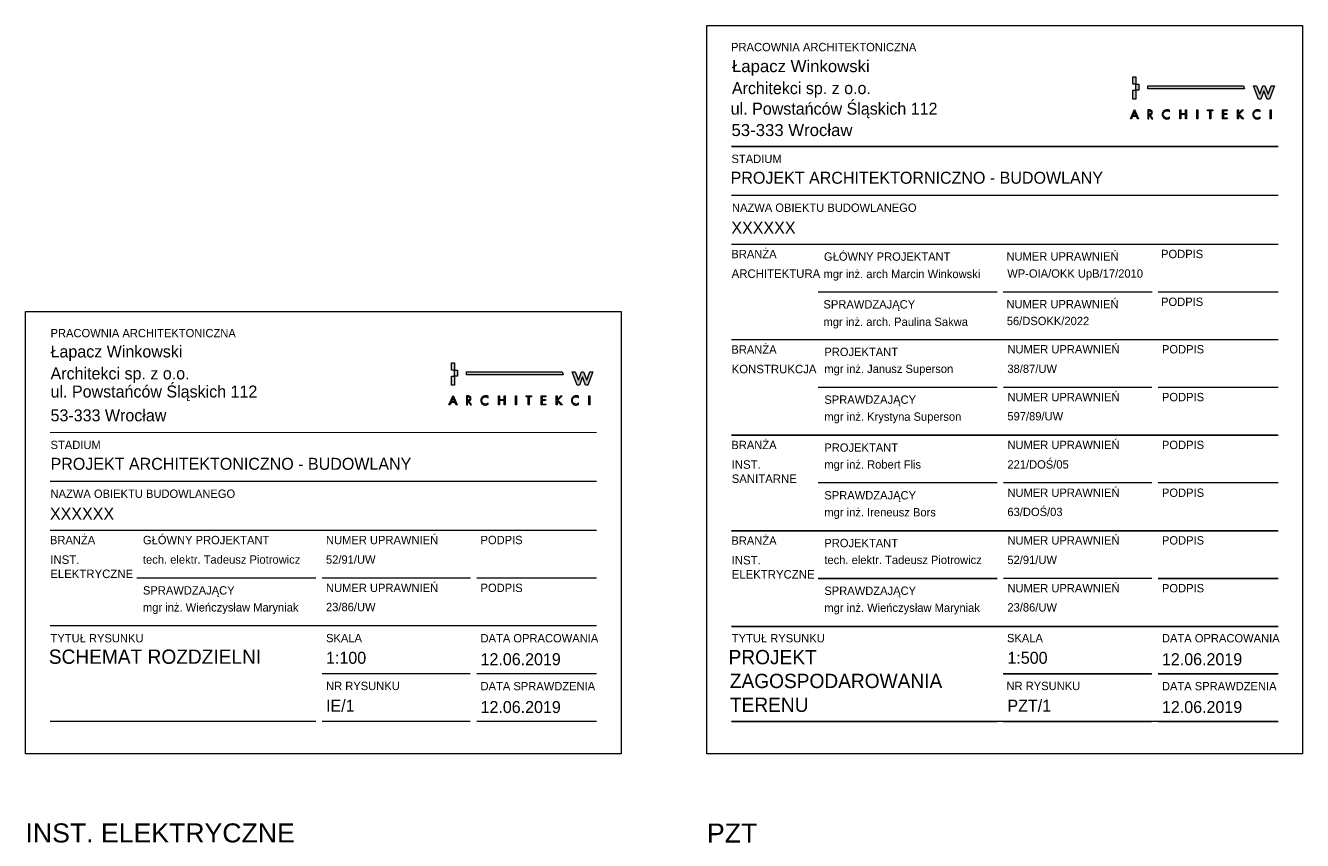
# Model space of a CAD drawing. Header units: centimetres. Extents: x 0 to 8068, y -312 to 10136.
# Tile 10 of 14: x 4669 to 4884, y 9793 to 9930. Entities that reach past the tile are written whole.
import ezdxf
from ezdxf.enums import TextEntityAlignment as Align

# ---------------------------------------------------------------- set-up
doc = ezdxf.new("R2010")
doc.units = ezdxf.units.CM
doc.layers.get('0').update_dxf_attribs({"lineweight": 13})
doc.layers.add('!_NIEDRUKOWALNE', color=213, linetype='Continuous', lineweight=13, plot=False)
doc.layers.add('0_TABELKA', color=7, linetype='Continuous', lineweight=9)
doc.layers.add('IE_SYMBOLE', color=7, linetype='Continuous', lineweight=13, true_color=0xfe0000)
doc.styles.add('100 ARIAL', font='arial.ttf', dxfattribs={"height": 16})
doc.styles.add('100 Jost1', font='txt')
doc.styles.add('200 ARIAL', font='arial.ttf', dxfattribs={"height": 32})

# ---------------------------------------------------------------- blocks, each defined once
blk = doc.blocks.new('LOGO ŁWA')
at = {"true_color": 0x224b90}
h = blk.add_hatch(color=167, dxfattribs=at)
h.paths.add_polyline_path([(6, 2.6), (2.2, 2.6), (1.1, 0), (0, 0), (4.1, 9.5), (8.2, 0), (7.1, 0)])
h.paths.add_polyline_path([(5.6, 3.5), (4.1, 7.1), (2.6, 3.5)])
edge = h.paths.add_edge_path()
edge.add_spline(control_points=[(18.4, 8.1), (18.4, 8.1), (18.4, 4.8), (18.4, 4.8), (18.4, 4.8), (18.7, 4.8), (18.7, 4.8), (19, 4.8), (19.3, 4.9), (19.5, 4.9), (19.8, 4.9), (20, 5), (20.3, 5.1), (20.5, 5.2), (20.7, 5.4), (20.8, 5.6), (20.9, 5.8), (21, 6.1), (21, 6.5), (21, 6.7), (20.9, 7), (20.8, 7.2), (20.8, 7.4), (20.7, 7.6), (20.5, 7.7), (20.4, 7.8), (20.2, 7.9), (20, 7.9), (19.8, 8), (19.6, 8), (19.4, 8.1), (19.2, 8.1), (19, 8.1), (18.7, 8.1), (18.7, 8.1), (18.4, 8.1), (18.4, 8.1)], knot_values=[0, 0, 0, 0, 1, 1, 1, 2, 2, 2, 3, 3, 3, 4, 4, 4, 5, 5, 5, 6, 6, 6, 7, 7, 7, 8, 8, 8, 9, 9, 9, 10, 10, 10, 11, 11, 11, 12, 12, 12, 12], degree=3, periodic=0)
edge = h.paths.add_edge_path()
edge.add_spline(control_points=[(18.4, 4), (18.4, 4), (18.4, 0), (18.4, 0), (18.4, 0), (17.4, 0), (17.4, 0), (17.4, 0), (17.4, 9), (17.4, 9), (17.4, 9), (18.7, 9), (18.7, 9), (19.2, 9), (19.6, 9), (19.9, 8.9), (20.3, 8.8), (20.6, 8.7), (21, 8.5), (21.3, 8.4), (21.5, 8.1), (21.7, 7.8), (21.9, 7.4), (22, 7), (22, 6.5), (22, 5.8), (21.8, 5.3), (21.4, 4.8), (21, 4.4), (20.4, 4.1), (19.7, 4), (19.7, 4), (22.6, 0), (22.6, 0), (22.6, 0), (21.4, 0), (21.4, 0), (21.4, 0), (18.6, 4), (18.6, 4), (18.6, 4), (18.4, 4), (18.4, 4)], knot_values=[0, 0, 0, 0, 1, 1, 1, 2, 2, 2, 3, 3, 3, 4, 4, 4, 5, 5, 5, 6, 6, 6, 7, 7, 7, 8, 8, 8, 9, 9, 9, 10, 10, 10, 11, 11, 11, 12, 12, 12, 13, 13, 13, 14, 14, 14, 14], degree=3, periodic=0)
edge = h.paths.add_edge_path()
edge.add_spline(control_points=[(39.2, 8.3), (39.2, 8.3), (39.2, 7), (39.2, 7), (38.5, 7.8), (37.6, 8.2), (36.5, 8.2), (35.5, 8.2), (34.7, 7.9), (33.9, 7.1), (33.2, 6.4), (32.9, 5.5), (32.9, 4.5), (32.9, 3.5), (33.2, 2.6), (34, 1.9), (34.7, 1.1), (35.5, 0.8), (36.5, 0.8), (37.5, 0.8), (38.4, 1.2), (39.2, 2), (39.2, 2), (39.2, 0.7), (39.2, 0.7), (38.4, 0.1), (37.5, -0.2), (36.6, -0.2), (35.3, -0.2), (34.2, 0.3), (33.3, 1.2), (32.3, 2.1), (31.9, 3.2), (31.9, 4.5), (31.9, 5.8), (32.3, 6.9), (33.3, 7.8), (34.2, 8.7), (35.3, 9.2), (36.6, 9.2), (37.6, 9.2), (38.5, 8.9), (39.2, 8.3)], knot_values=[0, 0, 0, 0, 1, 1, 1, 2, 2, 2, 3, 3, 3, 4, 4, 4, 5, 5, 5, 6, 6, 6, 7, 7, 7, 8, 8, 8, 9, 9, 9, 10, 10, 10, 11, 11, 11, 12, 12, 12, 13, 13, 13, 14, 14, 14, 14], degree=3, periodic=0)
h.paths.add_polyline_path([(50.5, 5.4), (55.1, 5.4), (55.1, 9), (56.1, 9), (56.1, 0), (55.1, 0), (55.1, 4.4), (50.5, 4.4), (50.5, 0), (49.5, 0), (49.5, 9), (50.5, 9)])
h.paths.add_polyline_path([(67.5, 9), (67.5, 0), (66.5, 0), (66.5, 9)])
h.paths.add_polyline_path([(80.3, 8.1), (80.3, 0), (79.3, 0), (79.3, 8.1), (77.1, 8.1), (77.1, 9), (82.5, 9), (82.5, 8.1)])
h.paths.add_polyline_path([(92.1, 0), (92.1, 9), (96.7, 9), (96.7, 8.1), (93.1, 8.1), (93.1, 5.4), (96.6, 5.4), (96.6, 4.5), (93.1, 4.5), (93.1, 0.9), (96.7, 0.9), (96.7, 0)])
h.paths.add_polyline_path([(108, 5.2), (111.8, 9), (113.1, 9), (108.9, 4.8), (113.3, 0), (111.9, 0), (108.2, 4.1), (108, 3.9), (108, 0), (107, 0), (107, 9), (108, 9)])
edge = h.paths.add_edge_path()
edge.add_spline(control_points=[(129.6, 8.3), (129.6, 8.3), (129.6, 7), (129.6, 7), (128.9, 7.8), (127.9, 8.2), (126.9, 8.2), (125.9, 8.2), (125.1, 7.9), (124.3, 7.1), (123.6, 6.4), (123.3, 5.5), (123.3, 4.5), (123.3, 3.5), (123.6, 2.6), (124.3, 1.9), (125.1, 1.1), (125.9, 0.8), (126.9, 0.8), (127.9, 0.8), (128.8, 1.2), (129.6, 2), (129.6, 2), (129.6, 0.7), (129.6, 0.7), (128.8, 0.1), (127.9, -0.2), (127, -0.2), (125.7, -0.2), (124.6, 0.3), (123.7, 1.2), (122.7, 2.1), (122.3, 3.2), (122.3, 4.5), (122.3, 5.8), (122.7, 6.9), (123.7, 7.8), (124.6, 8.7), (125.7, 9.2), (127, 9.2), (128, 9.2), (128.8, 8.9), (129.6, 8.3)], knot_values=[0, 0, 0, 0, 1, 1, 1, 2, 2, 2, 3, 3, 3, 4, 4, 4, 5, 5, 5, 6, 6, 6, 7, 7, 7, 8, 8, 8, 9, 9, 9, 10, 10, 10, 11, 11, 11, 12, 12, 12, 13, 13, 13, 14, 14, 14, 14], degree=3, periodic=0)
h.paths.add_polyline_path([(140.8, 9), (140.8, 0), (139.8, 0), (139.8, 9)])
h.paths.add_polyline_path([(2.6, 28.6), (5.6, 28.6), (5.6, 19.6), (4.1, 19.6), (2.6, 19.6)])
h.paths.add_polyline_path([(2.6, 42.1), (5.6, 42.1), (5.6, 34.6), (2.6, 34.6)])
h.paths.add_polyline_path([(17.4, 33.1), (113.2, 33.1), (114.2, 30.1), (17.4, 30.1)])
h.paths.add_polyline_path([(5.6, 34.6), (8.5, 34.6), (8.5, 28.6), (5.6, 28.6)])
h.paths.add_polyline_path([(138.9, 19.6), (136.6, 19.6), (133.5, 28), (130.3, 19.6), (128.1, 19.6), (123.1, 33.1), (126.1, 33.1), (129.3, 24.7), (132.5, 33.1), (134.5, 33.1), (137.7, 24.7), (140.8, 33.1), (143.9, 33.1)])
at = {"color": 167, "lineweight": 0, "true_color": 0x224b90}
for points in [[(2.6, 42.1), (5.6, 42.1), (5.6, 34.6), (2.6, 34.6), (2.6, 42.1)], [(2.6, 28.6), (5.6, 28.6), (5.6, 19.6), (4.1, 19.6), (2.6, 19.6), (2.6, 28.6)], [(5.6, 34.6), (8.5, 34.6), (8.5, 28.6), (5.6, 28.6), (5.6, 34.6)], [(17.4, 33.1), (113.2, 33.1), (114.2, 30.1), (17.4, 30.1), (17.4, 33.1)], [(138.9, 19.6), (136.6, 19.6), (133.5, 28), (130.3, 19.6), (128.1, 19.6), (123.1, 33.1), (126.1, 33.1), (129.3, 24.7), (132.5, 33.1), (134.5, 33.1), (137.7, 24.7), (140.8, 33.1), (143.9, 33.1), (138.9, 19.6)], [(6, 2.6), (2.2, 2.6), (1.1, 0), (0, 0), (4.1, 9.5), (8.2, 0), (7.1, 0), (6, 2.6)], [(5.6, 3.5), (4.1, 7.1), (2.6, 3.5), (5.6, 3.5)], [(50.5, 5.4), (55.1, 5.4), (55.1, 9), (56.1, 9), (56.1, 0), (55.1, 0), (55.1, 4.4), (50.5, 4.4), (50.5, 0), (49.5, 0), (49.5, 9), (50.5, 9), (50.5, 5.4)], [(67.5, 9), (67.5, 0), (66.5, 0), (66.5, 9), (67.5, 9)], [(80.3, 8.1), (80.3, 0), (79.3, 0), (79.3, 8.1), (77.1, 8.1), (77.1, 9), (82.5, 9), (82.5, 8.1), (80.3, 8.1)], [(92.1, 0), (92.1, 9), (96.7, 9), (96.7, 8.1), (93.1, 8.1), (93.1, 5.4), (96.6, 5.4), (96.6, 4.5), (93.1, 4.5), (93.1, 0.9), (96.7, 0.9), (96.7, 0), (92.1, 0)], [(108, 5.2), (111.8, 9), (113.1, 9), (108.9, 4.8), (113.3, 0), (111.9, 0), (108.2, 4.1), (108, 3.9), (108, 0), (107, 0), (107, 9), (108, 9), (108, 5.2)], [(140.8, 9), (140.8, 0), (139.8, 0), (139.8, 9), (140.8, 9)]]:
    blk.add_lwpolyline(points, dxfattribs=at)
for points, knots in [([(18.4, 4), (18.4, 4), (18.4, 0), (18.4, 0), (18.4, 0), (17.4, 0), (17.4, 0), (17.4, 0), (17.4, 9), (17.4, 9), (17.4, 9), (18.7, 9), (18.7, 9), (19.2, 9), (19.6, 9), (19.9, 8.9), (20.3, 8.8), (20.6, 8.7), (21, 8.5), (21.3, 8.4), (21.5, 8.1), (21.7, 7.8), (21.9, 7.4), (22, 7), (22, 6.5), (22, 5.8), (21.8, 5.3), (21.4, 4.8), (21, 4.4), (20.4, 4.1), (19.7, 4), (19.7, 4), (22.6, 0), (22.6, 0), (22.6, 0), (21.4, 0), (21.4, 0), (21.4, 0), (18.6, 4), (18.6, 4), (18.6, 4), (18.4, 4), (18.4, 4)], [0, 0, 0, 0, 1, 1, 1, 2, 2, 2, 3, 3, 3, 4, 4, 4, 5, 5, 5, 6, 6, 6, 7, 7, 7, 8, 8, 8, 9, 9, 9, 10, 10, 10, 11, 11, 11, 12, 12, 12, 13, 13, 13, 14, 14, 14, 14]), ([(18.4, 8.1), (18.4, 8.1), (18.4, 4.8), (18.4, 4.8), (18.4, 4.8), (18.7, 4.8), (18.7, 4.8), (19, 4.8), (19.3, 4.9), (19.5, 4.9), (19.8, 4.9), (20, 5), (20.3, 5.1), (20.5, 5.2), (20.7, 5.4), (20.8, 5.6), (20.9, 5.8), (21, 6.1), (21, 6.5), (21, 6.7), (20.9, 7), (20.8, 7.2), (20.8, 7.4), (20.7, 7.6), (20.5, 7.7), (20.4, 7.8), (20.2, 7.9), (20, 7.9), (19.8, 8), (19.6, 8), (19.4, 8.1), (19.2, 8.1), (19, 8.1), (18.7, 8.1), (18.7, 8.1), (18.4, 8.1), (18.4, 8.1)], [0, 0, 0, 0, 1, 1, 1, 2, 2, 2, 3, 3, 3, 4, 4, 4, 5, 5, 5, 6, 6, 6, 7, 7, 7, 8, 8, 8, 9, 9, 9, 10, 10, 10, 11, 11, 11, 12, 12, 12, 12]), ([(39.2, 8.3), (39.2, 8.3), (39.2, 7), (39.2, 7), (38.5, 7.8), (37.6, 8.2), (36.5, 8.2), (35.5, 8.2), (34.7, 7.9), (33.9, 7.1), (33.2, 6.4), (32.9, 5.5), (32.9, 4.5), (32.9, 3.5), (33.2, 2.6), (34, 1.9), (34.7, 1.1), (35.5, 0.8), (36.5, 0.8), (37.5, 0.8), (38.4, 1.2), (39.2, 2), (39.2, 2), (39.2, 0.7), (39.2, 0.7), (38.4, 0.1), (37.5, -0.2), (36.6, -0.2), (35.3, -0.2), (34.2, 0.3), (33.3, 1.2), (32.3, 2.1), (31.9, 3.2), (31.9, 4.5), (31.9, 5.8), (32.3, 6.9), (33.3, 7.8), (34.2, 8.7), (35.3, 9.2), (36.6, 9.2), (37.6, 9.2), (38.5, 8.9), (39.2, 8.3)], [0, 0, 0, 0, 1, 1, 1, 2, 2, 2, 3, 3, 3, 4, 4, 4, 5, 5, 5, 6, 6, 6, 7, 7, 7, 8, 8, 8, 9, 9, 9, 10, 10, 10, 11, 11, 11, 12, 12, 12, 13, 13, 13, 14, 14, 14, 14]), ([(129.6, 8.3), (129.6, 8.3), (129.6, 7), (129.6, 7), (128.9, 7.8), (127.9, 8.2), (126.9, 8.2), (125.9, 8.2), (125.1, 7.9), (124.3, 7.1), (123.6, 6.4), (123.3, 5.5), (123.3, 4.5), (123.3, 3.5), (123.6, 2.6), (124.3, 1.9), (125.1, 1.1), (125.9, 0.8), (126.9, 0.8), (127.9, 0.8), (128.8, 1.2), (129.6, 2), (129.6, 2), (129.6, 0.7), (129.6, 0.7), (128.8, 0.1), (127.9, -0.2), (127, -0.2), (125.7, -0.2), (124.6, 0.3), (123.7, 1.2), (122.7, 2.1), (122.3, 3.2), (122.3, 4.5), (122.3, 5.8), (122.7, 6.9), (123.7, 7.8), (124.6, 8.7), (125.7, 9.2), (127, 9.2), (128, 9.2), (128.8, 8.9), (129.6, 8.3)], [0, 0, 0, 0, 1, 1, 1, 2, 2, 2, 3, 3, 3, 4, 4, 4, 5, 5, 5, 6, 6, 6, 7, 7, 7, 8, 8, 8, 9, 9, 9, 10, 10, 10, 11, 11, 11, 12, 12, 12, 13, 13, 13, 14, 14, 14, 14])]:
    blk.add_open_spline(points, degree=3, knots=knots, dxfattribs=at)
blk = doc.blocks.new('_0_TABELKA_PAB_IE+SPR')
at = {"layer": '!_NIEDRUKOWALNE'}
blk.add_lwpolyline([(0, 74.24), (99.98, 74.24), (99.98, 0), (0, 0)], close=True, dxfattribs=at)
at = {"layer": '0_TABELKA', "color": 9, "true_color": 0xbabfcb}
for points in [[(4.1, 53.93, 0.22, 0.22, 0), (95.89, 53.93, 0, 0, 0)], [(4.1, 45.73, 0.22, 0.22, 0), (95.89, 45.73, 0, 0, 0)], [(4.1, 37.52, 0.22, 0.22, 0), (95.89, 37.52, 0, 0, 0)], [(4.1, 37.52, 0.22, 0.22, 0), (95.89, 37.52, 0, 0, 0)], [(18.67, 29.52, 0.22, 0.22, 0), (48.75, 29.52, 0.22, 0.22, 0)], [(49.75, 29.52, 0.22, 0.22, 0), (74.73, 29.52, 0.22, 0.22, 0)], [(75.73, 29.52, 0.22, 0.22, 0), (95.89, 29.52, 0, 0, 0)], [(4.1, 21.52, 0.22, 0.22, 0), (95.89, 21.52, 0.22, 0.22, 0)], [(4.1, 21.49, 0.22, 0.22, 0), (41.72, 21.49, 0, 0, 0)], [(4.1, 21.49, 0.22, 0.22, 0), (95.89, 21.49, 0.22, 0.22, 0)], [(42.79, 21.49, 0.22, 0.22, 0), (95.89, 21.49, 0.22, 0.22, 0)], [(49.75, 13.46, 0.22, 0.22, 0), (74.65, 13.46, 0, 0, 0)], [(75.73, 13.46, 0.22, 0.22, 0), (95.89, 13.46, 0, 0, 0)], [(4.1, 5.43, 0.22, 0.22, 0), (48.75, 5.43, 0.22, 0.22, 0)], [(49.75, 5.43, 0.22, 0.22, 0), (74.65, 5.43, 0, 0, 0)], [(75.73, 5.43, 0.22, 0.22, 0), (95.89, 5.43, 0, 0, 0)]]:
    blk.add_lwpolyline(points, format="xyseb", dxfattribs=at)
at = {"layer": '0_TABELKA', "color": 167, "true_color": 0x224b90, "xscale": 0.1679856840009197, "yscale": 0.1679856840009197, "zscale": 0.1679856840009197}
blk.add_blockref('LOGO ŁWA', (71.09, 58.56), dxfattribs=at)
at = {"layer": '0_TABELKA', "color": 167, "true_color": 0x234b90}
for s, insert, char_height, width, attachment_point, style in [('\\fJost* 400 Book|b0|i0;PRACOWNIA ARCHITEKTONICZNA', (4.2, 71.32), 1.4, 38.808, 1, '100 Jost1'), ('\\c5450777;\\fJost* 400 Book|b0|i0|c238;Łapacz Winkowski', (4.2, 68.54), 2.013, 38.808, 1, '100 ARIAL'), ('\\c5450777;\\fJost* 400 Book|b0|i0;Architekci sp. z o.o.', (4.2, 64.86), 2.013, 38.808, 1, '100 Jost1'), ('\\c5450777;\\fJost* 400 Book|b0|i0|c238;ul. Powstańców Śląskich 112', (4.2, 61.82), 2.013, 38.808, 1, '100 Jost1'), ('\\c5450777;\\fJost* 400 Book|b0|i0|c238;53-333 Wrocław', (4.2, 57.82), 2.013, 38.808, 1, '100 ARIAL'), ('\\fJost* 400 Book|b0|i0;STADIUM', (4.2, 52.55), 1.4, 38.808, 1, '100 Jost1'), ('\\c5450777;\\fJost* 400 Book|b0|i0;PROJEKT ARCHITEKTONICZNO - BUDOWLANY', (4.2, 49.68), 2.013, 63.6873, 1, '100 Jost1'), ('\\fJost* 400 Book|b0|i0;NAZWA OBIEKTU BUDOWLANEGO', (4.2, 44.35), 1.4, 38.808, 1, '100 Jost1'), ('\\c5450777;\\fJost* 400 Book|b0|i0|c238;XXXXXX', (4.1, 41.3), 2.013, 448.9878, 1, '100 Jost1'), ('\\fJost* 400 Book|b0|i0;BRAN\\fJost* 400 Book|b0|i0|c238;ŻA', (4.1, 36.57), 1.4, 38.808, 1, '100 Jost1'), ('\\fJost* 400 Book|b0|i0;G\\fJost* 400 Book|b0|i0|c238;ŁÓWNY PROJEKTANT', (19.71, 36.57), 1.4, 38.808, 1, '100 Jost1'), ('\\fJost* 400 Book|b0|i0|c238;NUMER UPRAWNIEŃ', (50.44, 36.58), 1.4, 38.808, 1, '100 Jost1'), ('\\fJost* 400 Book|b0|i0|c238;PODPIS', (76.39, 36.58), 1.4, 38.808, 1, '100 Jost1'), ('\\c5450777;\\fJost* 400 Book|b0|i0|c238;INST.\\PELEKTRYCZNE', (4.15, 33.3), 1.43, 65.8961, 1, '100 Jost1'), ('\\c5450777;tech. elektr. Tadeusz Piotrowicz', (19.71, 33.3), 1.4, 65.8961, 1, '100 Jost1'), ('\\c5450777;\\fJost* 400 Book|b0|i0;52/91/UW', (50.44, 33.3), 1.4, 38.808, 1, '100 Jost1'), ('\\fJost* 400 Book|b0|i0;SPRAWDZAJ\\fJost* 400 Book|b0|i0|c238;ĄCY', (19.71, 28.12), 1.4, 38.808, 1, '100 Jost1'), ('\\fJost* 400 Book|b0|i0|c238;NUMER UPRAWNIEŃ', (50.44, 28.55), 1.4, 38.808, 1, '100 Jost1'), ('\\fJost* 400 Book|b0|i0|c238;PODPIS', (76.39, 28.55), 1.4, 38.808, 1, '100 Jost1'), ('\\c5450777;\\fJost* 400 Book|b0|i0|c238;mgr inż. Wieńczysław Maryniak', (19.71, 25.27), 1.4, 65.8947, 1, '100 Jost1'), ('\\c5450777;\\fJost* 400 Book|b0|i0;23/86/UW', (50.44, 25.33), 1.4, 38.808, 1, '100 Jost1'), ('\\fJost* 400 Book|b0|i0|c238;TYTUŁ RYSUNKU', (4.2, 20.09), 1.4, 38.808, 1, '100 Jost1'), ('\\fJost* 400 Book|b0|i0|c238;SKALA', (50.45, 20.11), 1.4, 38.808, 1, '100 Jost1'), ('\\fJost* 400 Book|b0|i0|c238;DATA OPRACOWANIA', (76.39, 19.38), 1.4, 38.808, 4, '100 Jost1'), ('\\c5450777;\\fJost* 400 Book|b0|i0;12.06.2019', (76.39, 15.85), 2.013, 38.808, 4, '100 Jost1'), ('\\fJost* 400 Book|b0|i0|c238;NR RYSUNKU', (50.45, 12.08), 1.4, 38.808, 1, '100 Jost1'), ('DATA SPRAWDZENIA', (76.39, 11.33), 1.4, 38.808, 4, '100 Jost1'), ('\\c5450777;\\fJost* 400 Book|b0|i0;12.06.2019', (76.39, 7.82), 2.013, 38.808, 4, '100 Jost1')]:
    blk.add_mtext(s, dxfattribs=dict(at, insert=insert, char_height=char_height, width=width, attachment_point=attachment_point, style=style))
at = {"layer": '0_TABELKA', "color": 169, "true_color": 0x192c53, "style": '100 Jost1'}
for tag, height, p in [('TYT_RYS_001', 2.4, (4.04, 17.49)), ('SKALA', 2.01, (50.45, 17.11)), ('NR', 2.01, (50.45, 9.07))]:
    blk.add_attdef(tag, text='', height=height, dxfattribs=at).set_placement(p, align=Align.TOP_LEFT)
blk = doc.blocks.new('_0_TABELKA_PAB_PZT')
at = {"true_color": 0x224b90}
h = blk.add_hatch(color=167, dxfattribs=at)
h.paths.add_polyline_path([(72.09, 107.02), (71.45, 107.02), (71.27, 106.59), (71.09, 106.59), (71.78, 108.18), (72.46, 106.59), (72.27, 106.59)])
h.paths.add_polyline_path([(72.03, 107.18), (71.78, 107.78), (71.52, 107.18)])
edge = h.paths.add_edge_path()
edge.add_spline(control_points=[(74.18, 107.95), (74.18, 107.95), (74.18, 107.4), (74.18, 107.4), (74.18, 107.4), (74.23, 107.4), (74.23, 107.4), (74.28, 107.4), (74.33, 107.41), (74.37, 107.41), (74.41, 107.42), (74.45, 107.43), (74.49, 107.45), (74.53, 107.47), (74.56, 107.5), (74.58, 107.53), (74.6, 107.57), (74.61, 107.62), (74.61, 107.67), (74.61, 107.72), (74.6, 107.76), (74.59, 107.8), (74.57, 107.83), (74.55, 107.86), (74.53, 107.88), (74.51, 107.9), (74.48, 107.91), (74.45, 107.92), (74.41, 107.93), (74.38, 107.94), (74.34, 107.94), (74.31, 107.95), (74.27, 107.95), (74.23, 107.95), (74.23, 107.95), (74.18, 107.95), (74.18, 107.95)], knot_values=[0, 0, 0, 0, 1, 1, 1, 2, 2, 2, 3, 3, 3, 4, 4, 4, 5, 5, 5, 6, 6, 6, 7, 7, 7, 8, 8, 8, 9, 9, 9, 10, 10, 10, 11, 11, 11, 12, 12, 12, 12], degree=3, periodic=0)
edge = h.paths.add_edge_path()
edge.add_spline(control_points=[(74.18, 107.25), (74.18, 107.25), (74.18, 106.59), (74.18, 106.59), (74.18, 106.59), (74.01, 106.59), (74.01, 106.59), (74.01, 106.59), (74.01, 108.1), (74.01, 108.1), (74.01, 108.1), (74.23, 108.1), (74.23, 108.1), (74.3, 108.1), (74.37, 108.1), (74.43, 108.09), (74.49, 108.07), (74.55, 108.05), (74.61, 108.02), (74.66, 107.99), (74.7, 107.95), (74.73, 107.89), (74.76, 107.84), (74.78, 107.77), (74.78, 107.69), (74.78, 107.57), (74.74, 107.47), (74.68, 107.4), (74.61, 107.32), (74.52, 107.28), (74.4, 107.27), (74.4, 107.27), (74.88, 106.59), (74.88, 106.59), (74.88, 106.59), (74.67, 106.59), (74.67, 106.59), (74.67, 106.59), (74.22, 107.25), (74.22, 107.25), (74.22, 107.25), (74.18, 107.25), (74.18, 107.25)], knot_values=[0, 0, 0, 0, 1, 1, 1, 2, 2, 2, 3, 3, 3, 4, 4, 4, 5, 5, 5, 6, 6, 6, 7, 7, 7, 8, 8, 8, 9, 9, 9, 10, 10, 10, 11, 11, 11, 12, 12, 12, 13, 13, 13, 14, 14, 14, 14], degree=3, periodic=0)
edge = h.paths.add_edge_path()
edge.add_spline(control_points=[(77.68, 107.98), (77.68, 107.98), (77.68, 107.77), (77.68, 107.77), (77.55, 107.91), (77.39, 107.97), (77.22, 107.97), (77.05, 107.97), (76.91, 107.91), (76.79, 107.79), (76.67, 107.66), (76.61, 107.52), (76.61, 107.35), (76.61, 107.18), (76.67, 107.03), (76.79, 106.91), (76.91, 106.78), (77.05, 106.72), (77.22, 106.72), (77.39, 106.72), (77.54, 106.79), (77.68, 106.92), (77.68, 106.92), (77.68, 106.71), (77.68, 106.71), (77.54, 106.61), (77.39, 106.56), (77.23, 106.56), (77.01, 106.56), (76.83, 106.64), (76.67, 106.79), (76.52, 106.94), (76.44, 107.13), (76.44, 107.34), (76.44, 107.56), (76.52, 107.74), (76.67, 107.9), (76.83, 108.05), (77.01, 108.13), (77.23, 108.13), (77.39, 108.13), (77.54, 108.08), (77.68, 107.98)], knot_values=[0, 0, 0, 0, 1, 1, 1, 2, 2, 2, 3, 3, 3, 4, 4, 4, 5, 5, 5, 6, 6, 6, 7, 7, 7, 8, 8, 8, 9, 9, 9, 10, 10, 10, 11, 11, 11, 12, 12, 12, 13, 13, 13, 14, 14, 14, 14], degree=3, periodic=0)
h.paths.add_polyline_path([(79.57, 107.49), (80.34, 107.49), (80.34, 108.1), (80.51, 108.1), (80.51, 106.59), (80.34, 106.59), (80.34, 107.33), (79.57, 107.33), (79.57, 106.59), (79.41, 106.59), (79.41, 108.1), (79.57, 108.1)])
h.paths.add_polyline_path([(82.43, 108.1), (82.43, 106.59), (82.26, 106.59), (82.26, 108.1)])
h.paths.add_polyline_path([(84.57, 107.95), (84.57, 106.59), (84.41, 106.59), (84.41, 107.95), (84.04, 107.95), (84.04, 108.1), (84.94, 108.1), (84.94, 107.95)])
h.paths.add_polyline_path([(86.55, 106.59), (86.55, 108.1), (87.33, 108.1), (87.33, 107.95), (86.72, 107.95), (86.72, 107.5), (87.31, 107.5), (87.31, 107.34), (86.72, 107.34), (86.72, 106.75), (87.33, 106.75), (87.33, 106.59)])
h.paths.add_polyline_path([(89.22, 107.46), (89.86, 108.1), (90.09, 108.1), (89.38, 107.4), (90.11, 106.59), (89.88, 106.59), (89.26, 107.28), (89.22, 107.24), (89.22, 106.59), (89.05, 106.59), (89.05, 108.1), (89.22, 108.1)])
edge = h.paths.add_edge_path()
edge.add_spline(control_points=[(92.86, 107.98), (92.86, 107.98), (92.86, 107.77), (92.86, 107.77), (92.73, 107.91), (92.58, 107.97), (92.4, 107.97), (92.23, 107.97), (92.09, 107.91), (91.97, 107.79), (91.85, 107.66), (91.79, 107.52), (91.79, 107.35), (91.79, 107.18), (91.85, 107.03), (91.97, 106.91), (92.09, 106.78), (92.24, 106.72), (92.41, 106.72), (92.58, 106.72), (92.73, 106.79), (92.86, 106.92), (92.86, 106.92), (92.86, 106.71), (92.86, 106.71), (92.73, 106.61), (92.58, 106.56), (92.41, 106.56), (92.2, 106.56), (92.01, 106.64), (91.86, 106.79), (91.7, 106.94), (91.63, 107.13), (91.63, 107.34), (91.63, 107.56), (91.7, 107.74), (91.86, 107.9), (92.01, 108.05), (92.2, 108.13), (92.41, 108.13), (92.58, 108.13), (92.73, 108.08), (92.86, 107.98)], knot_values=[0, 0, 0, 0, 1, 1, 1, 2, 2, 2, 3, 3, 3, 4, 4, 4, 5, 5, 5, 6, 6, 6, 7, 7, 7, 8, 8, 8, 9, 9, 9, 10, 10, 10, 11, 11, 11, 12, 12, 12, 13, 13, 13, 14, 14, 14, 14], degree=3, periodic=0)
h.paths.add_polyline_path([(94.74, 108.1), (94.74, 106.59), (94.57, 106.59), (94.57, 108.1)])
h.paths.add_polyline_path([(71.52, 111.39), (72.02, 111.39), (72.02, 109.89), (71.77, 109.89), (71.52, 109.89)])
h.paths.add_polyline_path([(71.52, 113.66), (72.02, 113.66), (72.02, 112.4), (71.52, 112.4)])
h.paths.add_polyline_path([(74.01, 112.15), (90.1, 112.15), (90.27, 111.65), (74.01, 111.65)])
h.paths.add_polyline_path([(72.02, 112.4), (72.52, 112.4), (72.52, 111.39), (72.02, 111.39)])
h.paths.add_polyline_path([(94.42, 109.89), (94.03, 109.89), (93.51, 111.29), (92.98, 109.89), (92.6, 109.89), (91.76, 112.15), (92.28, 112.15), (92.8, 110.74), (93.34, 112.15), (93.67, 112.15), (94.21, 110.74), (94.74, 112.15), (95.26, 112.15)])
at = {"layer": '!_NIEDRUKOWALNE'}
for p, q in [((0, 0), (0, 122.27)), ((0, 122.27), (99.98, 122.27)), ((99.98, 122.27), (99.98, 0)), ((99.98, 0), (0, 0))]:
    blk.add_line(p, q, dxfattribs=at)
at = {"color": 167, "lineweight": 0, "true_color": 0x224b90}
for points in [[(71.52, 113.66), (72.02, 113.66), (72.02, 112.4), (71.52, 112.4), (71.52, 113.66)], [(72.02, 112.4), (72.52, 112.4), (72.52, 111.39), (72.02, 111.39), (72.02, 112.4)], [(74.01, 112.15), (90.1, 112.15), (90.27, 111.65), (74.01, 111.65), (74.01, 112.15)], [(94.42, 109.89), (94.03, 109.89), (93.51, 111.29), (92.98, 109.89), (92.6, 109.89), (91.76, 112.15), (92.28, 112.15), (92.8, 110.74), (93.34, 112.15), (93.67, 112.15), (94.21, 110.74), (94.74, 112.15), (95.26, 112.15), (94.42, 109.89)], [(71.52, 111.39), (72.02, 111.39), (72.02, 109.89), (71.77, 109.89), (71.52, 109.89), (71.52, 111.39)], [(72.09, 107.02), (71.45, 107.02), (71.27, 106.59), (71.09, 106.59), (71.78, 108.18), (72.46, 106.59), (72.27, 106.59), (72.09, 107.02)], [(72.03, 107.18), (71.78, 107.78), (71.52, 107.18), (72.03, 107.18)], [(79.57, 107.49), (80.34, 107.49), (80.34, 108.1), (80.51, 108.1), (80.51, 106.59), (80.34, 106.59), (80.34, 107.33), (79.57, 107.33), (79.57, 106.59), (79.41, 106.59), (79.41, 108.1), (79.57, 108.1), (79.57, 107.49)], [(82.43, 108.1), (82.43, 106.59), (82.26, 106.59), (82.26, 108.1), (82.43, 108.1)], [(84.57, 107.95), (84.57, 106.59), (84.41, 106.59), (84.41, 107.95), (84.04, 107.95), (84.04, 108.1), (84.94, 108.1), (84.94, 107.95), (84.57, 107.95)], [(86.55, 106.59), (86.55, 108.1), (87.33, 108.1), (87.33, 107.95), (86.72, 107.95), (86.72, 107.5), (87.31, 107.5), (87.31, 107.34), (86.72, 107.34), (86.72, 106.75), (87.33, 106.75), (87.33, 106.59), (86.55, 106.59)], [(89.22, 107.46), (89.86, 108.1), (90.09, 108.1), (89.38, 107.4), (90.11, 106.59), (89.88, 106.59), (89.26, 107.28), (89.22, 107.24), (89.22, 106.59), (89.05, 106.59), (89.05, 108.1), (89.22, 108.1), (89.22, 107.46)], [(94.74, 108.1), (94.74, 106.59), (94.57, 106.59), (94.57, 108.1), (94.74, 108.1)]]:
    blk.add_lwpolyline(points, dxfattribs=at)
for points, knots in [([(74.18, 107.25), (74.18, 107.25), (74.18, 106.59), (74.18, 106.59), (74.18, 106.59), (74.01, 106.59), (74.01, 106.59), (74.01, 106.59), (74.01, 108.1), (74.01, 108.1), (74.01, 108.1), (74.23, 108.1), (74.23, 108.1), (74.3, 108.1), (74.37, 108.1), (74.43, 108.09), (74.49, 108.07), (74.55, 108.05), (74.61, 108.02), (74.66, 107.99), (74.7, 107.95), (74.73, 107.89), (74.76, 107.84), (74.78, 107.77), (74.78, 107.69), (74.78, 107.57), (74.74, 107.47), (74.68, 107.4), (74.61, 107.32), (74.52, 107.28), (74.4, 107.27), (74.4, 107.27), (74.88, 106.59), (74.88, 106.59), (74.88, 106.59), (74.67, 106.59), (74.67, 106.59), (74.67, 106.59), (74.22, 107.25), (74.22, 107.25), (74.22, 107.25), (74.18, 107.25), (74.18, 107.25)], [0, 0, 0, 0, 1, 1, 1, 2, 2, 2, 3, 3, 3, 4, 4, 4, 5, 5, 5, 6, 6, 6, 7, 7, 7, 8, 8, 8, 9, 9, 9, 10, 10, 10, 11, 11, 11, 12, 12, 12, 13, 13, 13, 14, 14, 14, 14]), ([(74.18, 107.95), (74.18, 107.95), (74.18, 107.4), (74.18, 107.4), (74.18, 107.4), (74.23, 107.4), (74.23, 107.4), (74.28, 107.4), (74.33, 107.41), (74.37, 107.41), (74.41, 107.42), (74.45, 107.43), (74.49, 107.45), (74.53, 107.47), (74.56, 107.5), (74.58, 107.53), (74.6, 107.57), (74.61, 107.62), (74.61, 107.67), (74.61, 107.72), (74.6, 107.76), (74.59, 107.8), (74.57, 107.83), (74.55, 107.86), (74.53, 107.88), (74.51, 107.9), (74.48, 107.91), (74.45, 107.92), (74.41, 107.93), (74.38, 107.94), (74.34, 107.94), (74.31, 107.95), (74.27, 107.95), (74.23, 107.95), (74.23, 107.95), (74.18, 107.95), (74.18, 107.95)], [0, 0, 0, 0, 1, 1, 1, 2, 2, 2, 3, 3, 3, 4, 4, 4, 5, 5, 5, 6, 6, 6, 7, 7, 7, 8, 8, 8, 9, 9, 9, 10, 10, 10, 11, 11, 11, 12, 12, 12, 12]), ([(77.68, 107.98), (77.68, 107.98), (77.68, 107.77), (77.68, 107.77), (77.55, 107.91), (77.39, 107.97), (77.22, 107.97), (77.05, 107.97), (76.91, 107.91), (76.79, 107.79), (76.67, 107.66), (76.61, 107.52), (76.61, 107.35), (76.61, 107.18), (76.67, 107.03), (76.79, 106.91), (76.91, 106.78), (77.05, 106.72), (77.22, 106.72), (77.39, 106.72), (77.54, 106.79), (77.68, 106.92), (77.68, 106.92), (77.68, 106.71), (77.68, 106.71), (77.54, 106.61), (77.39, 106.56), (77.23, 106.56), (77.01, 106.56), (76.83, 106.64), (76.67, 106.79), (76.52, 106.94), (76.44, 107.13), (76.44, 107.34), (76.44, 107.56), (76.52, 107.74), (76.67, 107.9), (76.83, 108.05), (77.01, 108.13), (77.23, 108.13), (77.39, 108.13), (77.54, 108.08), (77.68, 107.98)], [0, 0, 0, 0, 1, 1, 1, 2, 2, 2, 3, 3, 3, 4, 4, 4, 5, 5, 5, 6, 6, 6, 7, 7, 7, 8, 8, 8, 9, 9, 9, 10, 10, 10, 11, 11, 11, 12, 12, 12, 13, 13, 13, 14, 14, 14, 14]), ([(92.86, 107.98), (92.86, 107.98), (92.86, 107.77), (92.86, 107.77), (92.73, 107.91), (92.58, 107.97), (92.4, 107.97), (92.23, 107.97), (92.09, 107.91), (91.97, 107.79), (91.85, 107.66), (91.79, 107.52), (91.79, 107.35), (91.79, 107.18), (91.85, 107.03), (91.97, 106.91), (92.09, 106.78), (92.24, 106.72), (92.41, 106.72), (92.58, 106.72), (92.73, 106.79), (92.86, 106.92), (92.86, 106.92), (92.86, 106.71), (92.86, 106.71), (92.73, 106.61), (92.58, 106.56), (92.41, 106.56), (92.2, 106.56), (92.01, 106.64), (91.86, 106.79), (91.7, 106.94), (91.63, 107.13), (91.63, 107.34), (91.63, 107.56), (91.7, 107.74), (91.86, 107.9), (92.01, 108.05), (92.2, 108.13), (92.41, 108.13), (92.58, 108.13), (92.73, 108.08), (92.86, 107.98)], [0, 0, 0, 0, 1, 1, 1, 2, 2, 2, 3, 3, 3, 4, 4, 4, 5, 5, 5, 6, 6, 6, 7, 7, 7, 8, 8, 8, 9, 9, 9, 10, 10, 10, 11, 11, 11, 12, 12, 12, 13, 13, 13, 14, 14, 14, 14])]:
    blk.add_open_spline(points, degree=3, knots=knots, dxfattribs=at)
at = {"layer": '0_TABELKA', "color": 9, "true_color": 0xbabfcb}
for p, q in [((4.1, 101.96), (95.89, 101.96)), ((4.1, 93.76), (95.89, 93.76)), ((4.1, 85.55), (95.89, 85.55)), ((18.67, 77.55), (48.75, 77.55)), ((49.75, 77.55), (74.73, 77.55)), ((75.73, 77.55), (95.89, 77.55)), ((4.1, 69.52), (41.72, 69.52)), ((4.1, 69.52), (95.89, 69.52)), ((18.67, 61.52), (48.75, 61.52)), ((75.73, 61.52), (95.89, 61.52)), ((4.1, 53.49), (41.72, 53.49)), ((4.1, 53.49), (95.89, 53.49)), ((42.79, 53.49), (95.89, 53.49)), ((18.67, 45.52), (48.75, 45.52)), ((75.73, 45.52), (95.89, 45.52)), ((4.1, 37.43), (41.72, 37.43)), ((4.1, 37.43), (95.89, 37.43)), ((42.79, 37.43), (95.89, 37.43)), ((18.67, 29.43), (48.75, 29.43)), ((75.73, 29.43), (95.89, 29.43)), ((4.1, 21.37), (41.72, 21.37)), ((4.1, 21.37), (95.89, 21.37)), ((42.79, 21.37), (95.89, 21.37)), ((49.75, 13.46), (74.65, 13.46)), ((75.73, 13.46), (95.89, 13.46)), ((4.1, 5.43), (48.75, 5.43)), ((49.75, 5.43), (74.65, 5.43)), ((75.73, 5.43), (95.89, 5.43))]:
    blk.add_line(p, q, dxfattribs=at)
for points in [[(4.1, 101.96, 0.22, 0.22, 0), (95.89, 101.96, 0, 0, 0)], [(4.1, 93.76, 0.22, 0.22, 0), (95.89, 93.76, 0, 0, 0)], [(4.1, 85.55, 0.22, 0.22, 0), (95.89, 85.55, 0, 0, 0)], [(4.1, 85.55, 0.22, 0.22, 0), (95.89, 85.55, 0, 0, 0)], [(18.67, 77.55, 0.22, 0.22, 0), (48.75, 77.55, 0.22, 0.22, 0)], [(49.75, 77.55, 0.22, 0.22, 0), (74.73, 77.55, 0.22, 0.22, 0)], [(75.73, 77.55, 0.22, 0.22, 0), (95.89, 77.55, 0, 0, 0)], [(4.1, 69.52, 0.22, 0.22, 0), (95.89, 69.52, 0, 0, 0)], [(18.67, 61.52, 0.22, 0.22, 0), (48.75, 61.52, 0.22, 0.22, 0)], [(49.75, 61.52, 0.22, 0.22, 0), (74.73, 61.52, 0.22, 0.22, 0)], [(75.73, 61.52, 0.22, 0.22, 0), (95.89, 61.52, 0, 0, 0)], [(4.1, 53.49, 0.22, 0.22, 0), (95.89, 53.49, 0, 0, 0)], [(18.67, 45.49, 0.22, 0.22, 0), (48.75, 45.49, 0.22, 0.22, 0)], [(49.75, 45.49, 0.22, 0.22, 0), (74.73, 45.49, 0.22, 0.22, 0)], [(75.73, 45.49, 0.22, 0.22, 0), (95.89, 45.49, 0, 0, 0)], [(4.1, 37.43, 0.22, 0.22, 0), (95.89, 37.43, 0, 0, 0)], [(18.67, 29.43, 0.22, 0.22, 0), (48.75, 29.43, 0.22, 0.22, 0)], [(49.75, 29.43, 0.22, 0.22, 0), (74.73, 29.43, 0.22, 0.22, 0)], [(75.73, 29.43, 0.22, 0.22, 0), (95.89, 29.43, 0, 0, 0)], [(4.1, 21.37, 0.22, 0.22, 0), (95.89, 21.37, 0, 0, 0)], [(49.75, 13.37, 0.22, 0.22, 0), (74.73, 13.37, 0.22, 0.22, 0)], [(75.73, 13.37, 0.22, 0.22, 0), (95.89, 13.37, 0, 0, 0)], [(4.1, 5.43, 0.22, 0.22, 0), (95.89, 5.43, 0, 0, 0)]]:
    blk.add_lwpolyline(points, format="xyseb", dxfattribs=at)
at = {"layer": '0_TABELKA', "color": 167, "linetype": 'Continuous', "true_color": 0x234b90, "style": '100 Jost1'}
for s, p in [('PRACOWNIA ARCHITEKTONICZNA', (4.05, 117.95)), ('STADIUM', (4.12, 99.18)), ('G', (19.64, 82.77)), ('ŁÓWNY PROJEKTANT', (21.11, 82.77)), ('NUMER UPRAWNIEŃ', (50.28, 82.81)), ('PODPIS', (76.24, 83.21)), ('SPRAWDZAJĄCY', (19.56, 74.75)), ('NUMER UPRAWNIEŃ', (50.28, 74.78)), ('PODPIS', (76.24, 75.18)), ('TYTUŁ RYSUNKU', (4.18, 18.69)), ('SKALA', (50.37, 18.71)), ('NR RYSUNKU', (50.29, 10.68))]:
    blk.add_text(s, height=1.4, dxfattribs=at).set_placement(p)
at = {"layer": '0_TABELKA', "color": 169, "linetype": 'Continuous', "true_color": 0x192c53}
for s, height, style, p in [('Łapacz Winkowski', 2.013, '100 ARIAL', (4.2, 114.44)), ('Architekci sp. z o.o.', 2.013, '100 Jost1', (4.19, 110.75)), ('ul. Powstańców Śląskich 112', 2.013, '100 Jost1', (3.99, 107.3)), ('53-333 Wrocław', 2.013, '100 ARIAL', (4.12, 103.71)), ('PROJEKT ARCHITEKTORNICZNO - BUDOWLANY', 2.013, '100 Jost1', (3.98, 95.7)), ('mgr inż. arch Marcin Winkowski', 1.4, '100 Jost1', (19.57, 79.85)), ('WP-OIA/OKK UpB/17/2010', 1.4, '100 Jost1', (50.42, 79.93)), ('mgr inż. arch. Paulina Sakwa', 1.4, '100 Jost1', (19.57, 71.82)), ('56/DSOKK/2022', 1.4, '100 Jost1', (50.34, 71.96))]:
    blk.add_text(s, height=height, dxfattribs=dict(at, style=style)).set_placement(p)
at = {"layer": '0_TABELKA', "color": 167, "true_color": 0x234b90, "style": '100 Jost1'}
for s, insert, char_height, width, attachment_point in [('\\fJost* 400 Book|b0|i0;NAZWA OBIEKTU BUDOWLANEGO', (4.2, 92.38), 1.4, 38.808, 1), ('\\c5450777;\\fJost* 400 Book|b0|i0|c238;XXXXXX', (4.1, 89.33), 2.013, 448.9878, 1), ('\\fJost* 400 Book|b0|i0;BRAN\\fJost* 400 Book|b0|i0|c238;ŻA', (4.1, 84.6), 1.4, 38.808, 1), ('\\c5450777;\\fJost* 400 Book|b0|i0|c238;ARCHITEKTURA', (4.15, 81.33), 1.43, 65.8961, 1), ('\\fJost* 400 Book|b0|i0;BRAN\\fJost* 400 Book|b0|i0|c238;ŻA', (4.1, 68.57), 1.4, 38.808, 1), ('\\fJost* 400 Book|b0|i0|c238;NUMER UPRAWNIEŃ', (50.44, 68.61), 1.4, 38.808, 1), ('\\fJost* 400 Book|b0|i0|c238;PODPIS', (76.39, 68.61), 1.4, 38.808, 1), ('\\fJost* 400 Book|b0|i0|c238;PROJEKTANT', (19.71, 68.17), 1.4, 38.808, 1), ('\\c5450777;\\fJost* 400 Book|b0|i0|c238;KONSTRUKCJA', (4.15, 65.3), 1.43, 65.8961, 1), ('\\c5450777;\\fJost* 400 Book|b0|i0|c238;mgr inż. Janusz Superson', (19.71, 65.33), 1.4, 65.8961, 1), ('\\c5450777;\\fJost* 400 Book|b0|i0;38/87/UW', (50.44, 65.33), 1.4, 38.808, 1), ('\\fJost* 400 Book|b0|i0;SPRAWDZAJ\\fJost* 400 Book|b0|i0|c238;ĄCY', (19.71, 60.15), 1.4, 38.808, 1), ('\\fJost* 400 Book|b0|i0|c238;NUMER UPRAWNIEŃ', (50.44, 60.58), 1.4, 38.808, 1), ('\\fJost* 400 Book|b0|i0|c238;PODPIS', (76.39, 60.58), 1.4, 38.808, 1), ('\\c5450777;\\fJost* 400 Book|b0|i0|c238;mgr inż. Krystyna Superson', (19.71, 57.3), 1.4, 65.8947, 1), ('\\c5450777;\\fJost* 400 Book|b0|i0;597/89/UW', (50.44, 57.36), 1.4, 38.808, 1), ('\\fJost* 400 Book|b0|i0;BRAN\\fJost* 400 Book|b0|i0|c238;ŻA', (4.1, 52.54), 1.4, 38.808, 1), ('\\fJost* 400 Book|b0|i0|c238;PROJEKTANT', (19.71, 52.1), 1.4, 38.808, 1), ('\\fJost* 400 Book|b0|i0|c238;NUMER UPRAWNIEŃ', (50.44, 52.55), 1.4, 38.808, 1), ('\\fJost* 400 Book|b0|i0|c238;PODPIS', (76.39, 52.55), 1.4, 38.808, 1), ('\\c5450777;\\fJost* 400 Book|b0|i0|c238;mgr inż. Robert Flis', (19.71, 49.27), 1.4, 65.8961, 1), ('\\c5450777;\\fJost* 400 Book|b0|i0;221/DO\\fJost* 400 Book|b0|i0|c238;Ś/05', (50.44, 49.27), 1.4, 38.808, 1), ('\\c5450777;\\fJost* 400 Book|b0|i0|c238;INST.\\PSANITARNE', (4.15, 49.27), 1.43, 65.8961, 1), ('\\fJost* 400 Book|b0|i0;SPRAWDZAJ\\fJost* 400 Book|b0|i0|c238;ĄCY', (19.71, 44.09), 1.4, 38.808, 1), ('\\fJost* 400 Book|b0|i0|c238;NUMER UPRAWNIEŃ', (50.44, 44.52), 1.4, 38.808, 1), ('\\fJost* 400 Book|b0|i0|c238;PODPIS', (76.39, 44.52), 1.4, 38.808, 1), ('\\c5450777;\\fJost* 400 Book|b0|i0|c238;mgr inż. Ireneusz Bors', (19.71, 41.24), 1.4, 65.8947, 1), ('\\c5450777;\\fJost* 400 Book|b0|i0;63/DO\\fJost* 400 Book|b0|i0|c238;Ś/03', (50.44, 41.3), 1.4, 38.808, 1), ('\\fJost* 400 Book|b0|i0;BRAN\\fJost* 400 Book|b0|i0|c238;ŻA', (4.1, 36.48), 1.4, 38.808, 1), ('\\fJost* 400 Book|b0|i0|c238;NUMER UPRAWNIEŃ', (50.44, 36.52), 1.4, 38.808, 1), ('\\fJost* 400 Book|b0|i0|c238;PODPIS', (76.39, 36.52), 1.4, 38.808, 1), ('\\fJost* 400 Book|b0|i0|c238;PROJEKTANT', (19.71, 36.07), 1.4, 38.808, 1), ('\\c5450777;\\fJost* 400 Book|b0|i0|c238;INST.\\PELEKTRYCZNE', (4.15, 33.21), 1.43, 65.8961, 1), ('\\c5450777;tech. elektr. Tadeusz Piotrowicz', (19.71, 33.24), 1.4, 65.8961, 1), ('\\c5450777;\\fJost* 400 Book|b0|i0;52/91/UW', (50.44, 33.24), 1.4, 38.808, 1), ('\\fJost* 400 Book|b0|i0;SPRAWDZAJ\\fJost* 400 Book|b0|i0|c238;ĄCY', (19.71, 28.06), 1.4, 38.808, 1), ('\\fJost* 400 Book|b0|i0|c238;NUMER UPRAWNIEŃ', (50.44, 28.49), 1.4, 38.808, 1), ('\\fJost* 400 Book|b0|i0|c238;PODPIS', (76.39, 28.49), 1.4, 38.808, 1), ('\\c5450777;\\fJost* 400 Book|b0|i0|c238;mgr inż. Wieńczysław Maryniak', (19.71, 25.21), 1.4, 65.8947, 1), ('\\c5450777;\\fJost* 400 Book|b0|i0;23/86/UW', (50.44, 25.27), 1.4, 38.808, 1), ('\\fJost* 400 Book|b0|i0|c238;DATA OPRACOWANIA', (76.39, 19.38), 1.4, 38.808, 4), ('\\c5450777;\\fJost* 400 Book|b0|i0;12.06.2019', (76.39, 15.85), 2.013, 38.808, 4), ('DATA SPRAWDZENIA', (76.39, 11.33), 1.4, 38.808, 4), ('\\c5450777;\\fJost* 400 Book|b0|i0;12.06.2019', (76.39, 7.82), 2.013, 38.808, 4)]:
    blk.add_mtext(s, dxfattribs=dict(at, insert=insert, char_height=char_height, width=width, attachment_point=attachment_point))
at = {"layer": '0_TABELKA', "color": 169, "true_color": 0x192c53, "style": '100 Jost1'}
for tag, height, p in [('TYT_RYS_001', 2.4, (3.89, 17.42)), ('TYT_RYS_002', 2.4, (3.89, 17.42)), ('TYT_RYS_003', 2.4, (3.89, 17.42)), ('SKALA', 2.01, (50.45, 17.11)), ('NR', 2.01, (50.45, 9.07))]:
    blk.add_attdef(tag, text='', height=height, dxfattribs=at).set_placement(p, align=Align.TOP_LEFT)

msp = doc.modelspace()

# ---------------------------------------------------------------- block references
at = {"layer": 'IE_SYMBOLE'}
ref = msp.add_blockref('_0_TABELKA_PAB_PZT', (4783.72, 9807.329), dxfattribs=at)
ref.add_attrib('SKALA', '1:500', dxfattribs={"layer": '0_TABELKA', "color": 169, "true_color": 0x192c53, "height": 2.0147, "style": '100 Jost1'}).set_placement((4834.168, 9824.439), align=Align.TOP_LEFT)
ref.add_attrib('NR', 'PZT/1', dxfattribs={"layer": '0_TABELKA', "color": 169, "true_color": 0x192c53, "height": 2.0147, "style": '100 Jost1'}).set_placement((4834.168, 9816.398), align=Align.TOP_LEFT)
ref.add_attrib('TYT_RYS_001', 'PROJEKT', (4787.349, 9822.347), dxfattribs={"layer": '0_TABELKA', "color": 169, "true_color": 0x192c53, "height": 2.4, "style": '100 Jost1'})
ref.add_attrib('TYT_RYS_002', 'ZAGOSPODAROWANIA', (4787.562, 9818.346), dxfattribs={"layer": '0_TABELKA', "color": 169, "true_color": 0x192c53, "height": 2.4, "style": '100 Jost1'})
ref.add_attrib('TYT_RYS_003', 'TERENU', (4787.576, 9814.345), dxfattribs={"layer": '0_TABELKA', "color": 169, "true_color": 0x192c53, "height": 2.4, "style": '100 Jost1'})
ref = msp.add_blockref('_0_TABELKA_PAB_IE+SPR', (4669.32, 9807.329), dxfattribs=at)
ref.add_attrib('SKALA', '1:100', dxfattribs={"layer": '0_TABELKA', "color": 169, "true_color": 0x192c53, "height": 2.0147, "style": '100 Jost1'}).set_placement((4719.768, 9824.439), align=Align.TOP_LEFT)
ref.add_attrib('NR', 'IE/1', dxfattribs={"layer": '0_TABELKA', "color": 169, "true_color": 0x192c53, "height": 2.0147, "style": '100 Jost1'}).set_placement((4719.768, 9816.398), align=Align.TOP_LEFT)
ref.add_attrib('TYT_RYS_001', 'SCHEMAT ROZDZIELNI', (4673.226, 9822.419), dxfattribs={"layer": '0_TABELKA', "color": 169, "true_color": 0x192c53, "height": 2.4, "style": '100 Jost1'})

# ---------------------------------------------------------------- texts
at = {"color": 7, "char_height": 3.2, "width": 92.9109, "attachment_point": 4, "style": '200 ARIAL'}
for s, insert in [('INST. ELEKTRYCZNE', (4669.32, 9794)), ('PZT', (4783.72, 9794))]:
    msp.add_mtext(s, dxfattribs=dict(at, insert=insert))

doc.saveas('drawing.dxf')
